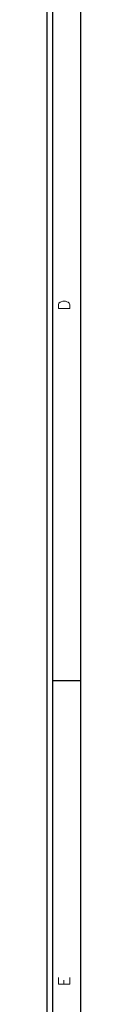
# Model space of a CAD drawing. Header units: inches. Extents: x 3 to 351, y 4 to 271.
# Tile 76 of 256: x 97.002 to 97.302, y 113.331 to 122.054. Entities that reach past the tile are written whole.
import ezdxf
from ezdxf.enums import TextEntityAlignment as Align

# ---------------------------------------------------------------- set-up
doc = ezdxf.new("R2010")
doc.units = ezdxf.units.IN
doc.header["$LTSCALE"] = 0.5
doc.header["$MEASUREMENT"] = 0
doc.layers.add('PLOTVIEW1', color=7, linetype='Continuous')
doc.styles.add('VERO5-RomanD', font='romand__.ttf')

msp = doc.modelspace()

# ---------------------------------------------------------------- linework, layer by layer
at = {"layer": 'PLOTVIEW1', "color": 97, "linetype": 'Continuous'}
for p, q in [((97.0017, 105.1975), (97.0017, 139.1975)), ((97.0517, 105.1975), (97.0517, 139.1975)), ((97.3017, 105.1975), (97.3017, 139.1975)), ((97.3017, 116.1975), (97.0517, 116.1975))]:
    msp.add_line(p, q, dxfattribs=at)

# ---------------------------------------------------------------- texts
at = {"layer": 'PLOTVIEW1', "color": 56, "linetype": 'Continuous', "style": 'VERO5-RomanD'}
for s, width, p, p2 in [('D', 1.001727, (97.202, 119.4755), (97.202, 119.5744)), ('E', 1.001635, (97.202, 113.4897), (97.202, 113.5793))]:
    msp.add_text(s, height=0.1, rotation=90, dxfattribs=dict(at, width=width)).set_placement(p, p2, align=Align.FIT)

doc.saveas('drawing.dxf')
